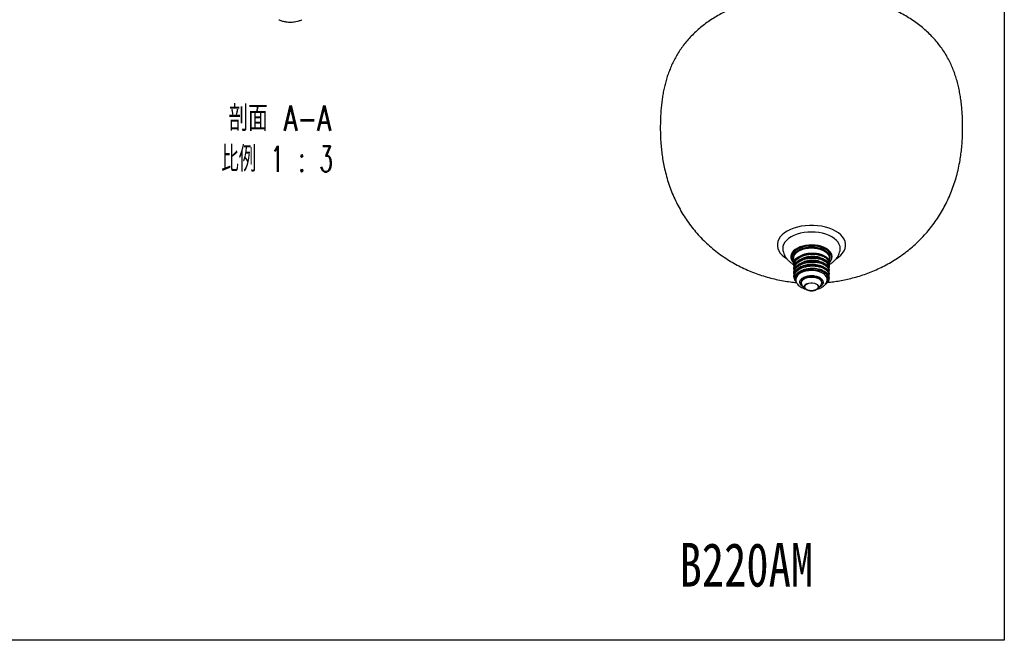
# Model space of a CAD drawing. Header units: millimetres. Extents: x 13 to 267, y 13 to 203.
# Tile 2 of 10: x 123 to 267, y 13 to 103. Entities that reach past the tile are written whole.
import ezdxf

# ---------------------------------------------------------------- set-up
doc = ezdxf.new("R2010")
doc.units = ezdxf.units.MM
doc.styles.add('SLDTEXTSTYLE0', font='TXT', dxfattribs={"width": 0.75})
doc.styles.add('SLDTEXTSTYLE2', font='TXT', dxfattribs={"width": 0.7, "bigfont": 'bigfont'})
doc.styles.add('SLDTEXTSTYLE3', font='TXT', dxfattribs={"width": 0.625, "bigfont": 'bigfont'})

# ---------------------------------------------------------------- blocks, each defined once
blk = doc.blocks.new('SW_NOTE_0')
at = {"color": 0, "linetype": 'Continuous', "lineweight": 0, "char_height": 3.704, "attachment_point": 2}
for s, insert, style in [('剖面 A-A', (8.33, 4.77), 'SLDTEXTSTYLE2'), ('比例 1 : 3', (7.95, -1.16), 'SLDTEXTSTYLE3')]:
    blk.add_mtext(s, dxfattribs=dict(at, insert=insert, style=style))

msp = doc.modelspace()

# ---------------------------------------------------------------- linework, layer by layer
at = {"color": 7, "linetype": 'Continuous'}
for p, q in [((266.7, 203.2), (266.7, 12.7)), ((266.7, 12.7), (12.7, 12.7))]:
    msp.add_line(p, q, dxfattribs=at)
at = {"color": 7, "linetype": 'Continuous', "lineweight": 25}
for p, q in [((242.7862, 69.3792), (242.7914, 69.4005)), ((235.7083, 68.5391), (235.7083, 68.4248)), ((236.0383, 68.3431), (236.0383, 67.4481)), ((236.0383, 67.4471), (236.0828, 67.1804)), ((236.0427, 67.424), (236.0452, 67.4478)), ((236.5956, 67.6348), (236.6009, 67.6384)), ((236.7753, 67.4697), (236.8128, 67.5128)), ((239.9534, 68.4088), (239.9534, 68.4201)), ((239.9534, 67.6247), (239.9534, 67.73)), ((241.2313, 67.7341), (241.2266, 67.6948)), ((241.2318, 67.6925), (241.2383, 67.7349)), ((241.2383, 67.7338), (241.2383, 68.3431)), ((241.5683, 68.4248), (241.5683, 68.5391)), ((236.0732, 67.1411), (236.0383, 66.8795)), ((236.0383, 66.8813), (236.0383, 66.8765)), ((236.0383, 66.8775), (236.0914, 66.6111)), ((236.0524, 66.3761), (236.0383, 66.3089)), ((236.0383, 66.3097), (236.0383, 66.3049)), ((236.0493, 66.9186), (236.0452, 66.881)), ((239.0324, 66.6985), (239.5735, 66.6197)), ((239.5735, 66.6197), (239.8814, 66.5448)), ((239.5938, 66.7993), (239.9062, 66.7231)), ((239.8814, 66.5448), (240.1583, 66.4515)), ((240.7868, 66.0599), (240.8509, 65.9938)), ((241.1383, 67.1623), (241.1383, 67.1671)), ((241.1383, 66.5907), (241.1383, 66.5955)), ((241.2054, 66.8307), (241.1707, 66.9144)), ((241.2209, 65.9328), (241.2383, 66.019)), ((241.2253, 66.5408), (241.2384, 66.5924)), ((241.2255, 67.1137), (241.2383, 67.1617)), ((241.2383, 67.1671), (241.2339, 67.1879)), ((241.2383, 66.0231), (241.2339, 66.0452)), ((241.2383, 66.5947), (241.2349, 66.6197)), ((241.2383, 67.1623), (241.2383, 67.1671)), ((241.2383, 66.5907), (241.2383, 66.5955)), ((241.2383, 66.0191), (241.2383, 66.0239)), ((236.0383, 65.7381), (236.0383, 65.7333)), ((236.0452, 65.7331), (236.0427, 65.7098)), ((236.3622, 64.9436), (236.4413, 64.8552)), ((236.3643, 65.0789), (236.3744, 65.0332)), ((236.4386, 64.8619), (236.3902, 64.9264)), ((237.1383, 64.832), (237.1383, 64.7634)), ((240.1383, 64.7634), (240.1383, 64.832)), ((240.7092, 64.5895), (240.667, 64.5478)), ((241.094, 65.2949), (241.0429, 65.1009)), ((241.1013, 65.4776), (241.094, 65.2949)), ((241.1493, 65.3059), (241.1031, 65.1107)), ((241.2343, 65.4207), (241.2383, 65.4481)), ((241.2383, 65.4476), (241.2383, 65.4524)), ((237.3517, 64.3051), (237.768, 63.8944)), ((237.7858, 63.8774), (237.768, 63.8944)), ((239.5086, 63.8944), (239.4551, 63.847)), ((239.5086, 63.8944), (239.925, 64.3051))]:
    msp.add_line(p, q, dxfattribs=at)
at = {"color": 8, "linetype": 'Continuous', "lineweight": 25}
for p, q in [((240.6872, 66.2476), (240.6838, 66.3651)), ((236.0423, 65.71), (236.0397, 65.6862))]:
    msp.add_line(p, q, dxfattribs=at)
at = {"color": 7, "linetype": 'Continuous', "lineweight": 18}
for p, q in [((266.7, 62.5944), (266.7, 12.7)), ((266.7, 12.7), (26.769, 12.7))]:
    msp.add_line(p, q, dxfattribs=at)
at = {"color": 8, "linetype": 'Continuous', "lineweight": 25, "flags": 128}
for points in [[(242.1539, 72.2812), (241.7045, 72.511), (241.2104, 72.7079), (240.6788, 72.869), (240.1174, 72.9919), (239.5345, 73.0748), (238.9385, 73.1166), (238.3381, 73.1166), (237.7421, 73.0748), (237.1592, 72.9919), (236.5978, 72.869), (236.0662, 72.7079), (235.5721, 72.511), (235.1227, 72.2812), (234.7246, 72.0218), (234.3835, 71.7365), (234.1045, 71.4296), (233.8916, 71.1055), (233.7479, 70.769), (233.6756, 70.425), (233.6756, 70.0784), (233.7479, 69.7343), (233.8916, 69.3978), (234.1045, 69.0737), (234.3835, 68.7668), (234.7246, 68.4816), (235.0234, 68.2812)], [(241.602, 71.4373), (241.1898, 71.646), (240.7339, 71.8218), (240.2422, 71.9618), (239.7231, 72.0635), (239.1854, 72.1253), (238.6383, 72.146), (238.0912, 72.1253), (237.5535, 72.0635), (237.0344, 71.9618), (236.5427, 71.8218), (236.0868, 71.646), (235.6747, 71.4373), (235.3132, 71.1993), (235.0086, 70.9362), (234.7661, 70.6523), (234.5899, 70.3526), (234.4829, 70.0422), (234.4471, 69.7264), (234.4829, 69.4106), (234.4914, 69.3755)], [(242.2376, 68.2716), (242.5521, 68.4816), (242.8931, 68.7668), (243.1721, 69.0737), (243.385, 69.3978), (243.5287, 69.7343), (243.6011, 70.0784), (243.6011, 70.425), (243.5287, 70.769), (243.385, 71.1055), (243.1721, 71.4296), (242.8931, 71.7365), (242.5521, 72.0218), (242.1539, 72.2812)], [(242.7914, 69.4005), (242.7937, 69.4106), (242.8296, 69.7264), (242.7937, 70.0422), (242.6868, 70.3526), (242.5105, 70.6523), (242.268, 70.9362), (241.9635, 71.1993), (241.602, 71.4373)], [(240.8973, 65.0148), (240.9232, 65.1568), (240.9065, 65.397), (240.8146, 65.6314), (240.6506, 65.8524), (240.42, 66.0525), (240.1304, 66.2252), (239.7914, 66.3647), (239.4141, 66.4665), (239.0112, 66.5271), (238.5959, 66.5445), (238.1821, 66.5182), (237.7833, 66.449), (237.4129, 66.3393), (237.083, 66.1926), (236.8047, 66.0138), (236.5871, 65.8089), (236.4374, 65.5846), (236.3606, 65.3484), (236.3593, 65.108), (236.3643, 65.0789)], [(237.1383, 64.7636), (237.1423, 64.8262), (237.2006, 65.0104), (237.3261, 65.183), (237.5131, 65.336), (237.7526, 65.4623), (238.0335, 65.5559)], [(237.1476, 64.7395), (237.1676, 64.88), (237.2585, 65.0654), (237.4186, 65.2345), (237.6399, 65.3787), (237.9113, 65.491), (238.2191, 65.5655), (238.5479, 65.5987), (238.8813, 65.5888), (239.2025, 65.5363), (239.4953, 65.4438), (239.7453, 65.3161), (239.9397, 65.1594), (240.0688, 64.9817), (240.1263, 64.7919), (240.129, 64.7406)], [(237.768, 63.8944), (237.7308, 63.9346), (237.6459, 64.0854), (237.6346, 64.2438), (237.6977, 64.398), (237.8306, 64.5368), (238.0234, 64.6496), (238.2618, 64.7283), (238.5282, 64.7669), (238.8027, 64.7626)], [(238.56, 63.6065), (238.3465, 63.6302), (238.103, 63.6958), (237.8993, 63.7969), (237.7503, 63.926), (237.6672, 64.0736), (237.6562, 64.2285), (237.718, 64.3795), (237.848, 64.5152), (238.0367, 64.6257), (238.2699, 64.7026), (238.5305, 64.7404), (238.7991, 64.7362), (238.7991, 64.7362)], [(238.0335, 65.5559), (238.3428, 65.6124), (238.6658, 65.6292), (238.9876, 65.6056), (239.293, 65.5425), (239.5678, 65.4431), (239.7992, 65.3118), (239.9762, 65.155), (240.0908, 64.9798), (240.1374, 64.7945), (240.1383, 64.7635)], [(238.8027, 64.7626), (239.065, 64.7157), (239.2956, 64.6297), (239.4776, 64.511), (239.5972, 64.3683), (239.6458, 64.2123), (239.6196, 64.0545), (239.5207, 63.9066), (239.5086, 63.8944)]]:
    msp.add_lwpolyline(points, dxfattribs=at)
at = {"color": 7, "linetype": 'Continuous', "lineweight": 25, "flags": 128}
for points in [[(240.7596, 69.7637), (240.411, 69.9363), (240.0207, 70.0761), (239.5981, 70.18), (239.153, 70.2453), (238.6958, 70.2707), (238.2372, 70.2554), (237.7881, 70.2), (237.3589, 70.1056), (236.9597, 69.9745), (236.5998, 69.8097), (236.2877, 69.6152), (236.0307, 69.3954), (235.8348, 69.1556), (235.7047, 68.9013), (235.6433, 68.6386), (235.6521, 68.3735), (235.7309, 68.1123), (235.8663, 67.8769)], [(241.5683, 68.5391), (241.5322, 68.8037), (241.4249, 69.0618), (241.249, 69.307), (241.0087, 69.5333), (240.7101, 69.7351), (240.3605, 69.9075), (239.9685, 70.0462), (239.5437, 70.1478), (239.0967, 70.2097), (238.6383, 70.2306), (238.18, 70.2097), (237.7329, 70.1478), (237.3081, 70.0462), (236.9161, 69.9075), (236.5665, 69.7351), (236.2679, 69.5333), (236.0277, 69.307), (235.8517, 69.0618), (235.7444, 68.8037), (235.7083, 68.5391)], [(241.2565, 67.6655), (241.4249, 67.9021), (241.5322, 68.1602), (241.5683, 68.4248), (241.5322, 68.6894), (241.4249, 68.9475), (241.249, 69.1927), (241.0087, 69.419), (240.7101, 69.6208), (240.3605, 69.7932), (239.9685, 69.9319), (239.5437, 70.0335), (239.0967, 70.0954), (238.6383, 70.1162), (238.18, 70.0954), (237.7329, 70.0335), (237.3081, 69.9319), (236.9161, 69.7932), (236.5665, 69.6208), (236.2679, 69.419), (236.0277, 69.1927), (235.8517, 68.9475), (235.7444, 68.6894), (235.7083, 68.4248), (235.7444, 68.1602), (235.8517, 67.9021), (236.0277, 67.6569), (236.0383, 67.6449)], [(236.0383, 68.0045), (236.022, 68.0397), (235.9479, 68.2936), (235.9472, 68.551), (236.0199, 68.805), (236.164, 69.0486), (236.3756, 69.2752), (236.6489, 69.4786), (236.9765, 69.6533), (237.3494, 69.7944), (237.7575, 69.8982), (238.1896, 69.9618), (238.6339, 69.9835), (239.0784, 69.9626), (239.5108, 69.8998), (239.9195, 69.7968), (240.2932, 69.6564), (240.6218, 69.4823), (240.8963, 69.2794), (241.1091, 69.0532)], [(236.0383, 68.3431), (236.0468, 68.4647), (236.1168, 68.7092), (236.2556, 68.9438), (236.4594, 69.162), (236.7226, 69.3579), (237.038, 69.5261), (237.3971, 69.662), (237.7901, 69.762), (238.2062, 69.8232), (238.6341, 69.8441), (239.0621, 69.824), (239.4785, 69.7636), (239.8721, 69.6643), (240.2319, 69.5291), (240.5483, 69.3615), (240.8126, 69.1661), (241.0176, 68.9483), (241.1577, 68.714), (241.2291, 68.4695), (241.2383, 68.3431)], [(241.4103, 67.8769), (241.5153, 68.0483), (241.6114, 68.3076), (241.6378, 68.5723), (241.5938, 68.8362), (241.4806, 69.0932), (241.3008, 69.3372), (241.0586, 69.5624), (240.7596, 69.7637)], [(239.8814, 66.5448), (239.8954, 66.5651), (239.908, 66.5917), (239.9178, 66.6217), (239.9241, 66.6522), (239.926, 66.6801), (239.9234, 66.7026), (239.9165, 66.7174), (239.9062, 66.7231)], [(240.1894, 66.6277), (240.2024, 66.6211), (240.211, 66.6057), (240.2142, 66.583), (240.2119, 66.5553), (240.2041, 66.5253), (240.1916, 66.4961), (240.1758, 66.4707), (240.1583, 66.4515)], [(238.0335, 65.6244), (237.7526, 65.5309), (237.5131, 65.4046), (237.3261, 65.2516), (237.2006, 65.0789), (237.1423, 64.8947), (237.1383, 64.832)], [(237.182, 64.556), (237.1539, 64.639), (237.1383, 64.7636)], [(240.1383, 64.832), (240.1374, 64.863), (240.0908, 65.0483), (239.9762, 65.2235), (239.7992, 65.3804), (239.5678, 65.5117), (239.293, 65.6111), (238.9876, 65.6741), (238.6658, 65.6978), (238.3428, 65.681), (238.0335, 65.6244)], [(238.7991, 64.7362), (239.0558, 64.6903), (239.2815, 64.6062), (239.4595, 64.49), (239.5766, 64.3504), (239.6241, 64.1977), (239.5985, 64.0433), (239.5017, 63.8986), (239.3408, 63.7744), (239.1279, 63.6798), (238.8786, 63.6219), (238.6116, 63.6049), (238.56, 63.6065)], [(240.1383, 64.7635), (240.1139, 64.6077), (240.0946, 64.556)], [(240.8579, 64.9037), (240.8643, 64.9189), (240.8973, 65.0148)]]:
    msp.add_lwpolyline(points, dxfattribs=at)
at = {"color": 7, "linetype": 'Continuous', "lineweight": 25}
for centre, radius, start, end in [((240.3615, 68.4288), 0.9741, 334.176557, 39.868083), ((239.405, 66.7297), 0.2012, 326.883898, 20.239934), ((240.745, 66.181), 0.1281, 289.03333, 355.558389), ((240.8159, 66.1127), 0.124, 286.409959, 355.196052), ((239.7895, 65.0536), 1.5564, 42.364788, 45.893175), ((236.385, 65.0037), 0.0652, 167.316037, 253.32477), ((236.3363, 64.8451), 0.1007, 15.176503, 72.645022), ((237.7733, 64.7683), 0.6263, 182.636374, 227.687961), ((239.5101, 64.7651), 0.6194, 312.051339, 357.738685), ((241.0574, 65.202), 0.102, 261.814096, 296.581354), ((241.1006, 65.4068), 0.1121, 266.626618, 295.785959), ((241.099, 65.5958), 0.1183, 271.117441, 299.266008)]:
    msp.add_arc(centre, radius, start, end, dxfattribs=at)
for points, knots in [([(240.9616, 64.8169), (241.0401, 64.8237), (241.4038, 64.8551), (242.0704, 64.944), (242.9736, 65.09), (243.9152, 65.2839), (244.8805, 65.5248), (245.8594, 65.8158), (246.8434, 66.1577), (247.8246, 66.5514), (248.7964, 66.9972), (249.7527, 67.4947), (250.6883, 68.0433), (251.5984, 68.642), (252.479, 69.2898), (253.3266, 69.9853), (254.1379, 70.727), (254.9101, 71.5134), (255.6408, 72.3429), (256.3277, 73.2137), (256.9687, 74.1241), (257.5621, 75.0721), (258.1062, 76.0557), (258.5996, 77.073), (259.0411, 78.1221), (259.4298, 79.2012), (259.7647, 80.3087), (260.0452, 81.4425), (260.2537, 82.5147), (260.4046, 83.5261), (260.5128, 84.489), (260.5914, 85.5139), (260.637, 86.6212), (260.6428, 87.8248), (260.6068, 88.9224), (260.5425, 89.9202), (260.4625, 90.7757), (260.3509, 91.6459), (260.209, 92.4974), (260.0344, 93.3324), (259.8245, 94.1536), (259.5759, 94.9637), (259.2847, 95.7652), (258.9461, 96.5609), (258.5541, 97.3533), (258.1017, 98.1441), (257.6022, 98.9024), (257.0583, 99.6264), (256.4758, 100.3129), (255.8369, 100.9809), (255.1439, 101.6247), (254.4007, 102.2392), (253.6119, 102.8206), (252.7825, 103.3659), (251.9172, 103.8735), (251.0203, 104.3423), (250.0956, 104.7723), (249.1463, 105.1636), (248.1755, 105.5165), (247.1864, 105.8313), (246.1826, 106.1083), (245.1684, 106.3476), (244.1496, 106.5493), (243.1369, 106.7134), (242.1553, 106.8388), (241.2637, 106.9245), (240.4823, 106.9785), (239.6278, 107.0184), (238.6323, 107.0363), (237.7005, 107.0193), (236.8895, 106.9834), (236.1947, 106.9387), (235.3692, 106.8644), (234.5064, 106.7629), (233.609, 106.6307), (232.6915, 106.4666), (231.763, 106.2695), (230.8307, 106.0386), (229.9007, 105.7734), (228.9778, 105.4733), (228.0665, 105.1379), (227.1705, 104.7668), (226.2935, 104.3597), (225.4388, 103.9163), (224.6099, 103.4364), (223.8104, 102.9202), (223.0443, 102.3682), (222.3157, 101.7819), (221.6287, 101.1634), (220.9874, 100.5158), (220.3951, 99.8434), (219.8541, 99.1509), (219.3654, 98.443), (218.9283, 97.724), (218.5407, 96.9973), (218.1996, 96.2647), (217.9016, 95.5271), (217.6429, 94.784), (217.4202, 94.0343), (217.2303, 93.2762), (217.0706, 92.5079), (216.9388, 91.7278), (216.833, 90.9343), (216.7512, 90.1258), (216.6919, 89.2988), (216.6488, 88.3633), (216.6313, 87.2969), (216.6539, 86.1481), (216.7163, 85.0462), (216.8105, 84.0343), (216.9374, 83.0542), (217.1035, 82.0751), (217.3275, 81.0308), (217.6131, 79.9513), (217.9673, 78.8471), (218.3763, 77.7699), (218.8399, 76.721), (219.3577, 75.7022), (219.9293, 74.7149), (220.5544, 73.7607), (221.2326, 72.8412), (221.9637, 71.9582), (222.7475, 71.1134), (223.5838, 70.3086), (224.473, 69.5453), (225.4157, 68.8254), (226.3761, 68.1757), (227.345, 67.5945), (228.3127, 67.0795), (229.3098, 66.6124), (230.3324, 66.1948), (231.3754, 65.828), (232.432, 65.5137), (233.4923, 65.2527), (234.5383, 65.0472), (235.5269, 64.8955), (236.1652, 64.8305), (236.4628, 64.8001)], [0, 0, 0, 0, 0.00171907, 0.00796594, 0.01467974, 0.02170466, 0.02897797, 0.03644491, 0.04406326, 0.05179835, 0.05962139, 0.06750901, 0.07544307, 0.08341026, 0.09140155, 0.09941146, 0.10743745, 0.11547931, 0.12353878, 0.13161924, 0.13972551, 0.14786266, 0.15603545, 0.16425196, 0.17252119, 0.18085301, 0.18925804, 0.19774753, 0.20633335, 0.21309714, 0.22011731, 0.22764691, 0.23583889, 0.24478981, 0.25456064, 0.26054115, 0.26708847, 0.27346255, 0.27970954, 0.28589619, 0.29209272, 0.29835428, 0.3047459, 0.3113395, 0.31820553, 0.32541035, 0.33301173, 0.34015747, 0.3475812, 0.3552467, 0.36310364, 0.37109618, 0.37917204, 0.38728818, 0.39541146, 0.40351395, 0.41158449, 0.41961562, 0.42760235, 0.43554038, 0.44342409, 0.45124374, 0.45897992, 0.46659017, 0.4739685, 0.48077577, 0.48623462, 0.49110014, 0.49945744, 0.50794609, 0.51142131, 0.51718402, 0.52316878, 0.52958971, 0.53629089, 0.54321103, 0.55030191, 0.55753017, 0.56487178, 0.57230908, 0.57982851, 0.58741909, 0.59507098, 0.6027742, 0.61051727, 0.61828562, 0.62605395, 0.63379289, 0.64146577, 0.64902887, 0.65643515, 0.66364063, 0.6706119, 0.67733197, 0.68380235, 0.6900415, 0.69608118, 0.70196237, 0.7077319, 0.71343983, 0.71913778, 0.72487156, 0.73068094, 0.73661574, 0.74272282, 0.74908043, 0.75767661, 0.76661961, 0.77474417, 0.78217863, 0.7890419, 0.79642543, 0.80386421, 0.8123555, 0.82077796, 0.82914704, 0.83747689, 0.84578173, 0.85407592, 0.86237407, 0.87069124, 0.87904275, 0.88744201, 0.89590704, 0.90445765, 0.91311609, 0.92190785, 0.92988261, 0.93789934, 0.94595208, 0.95402958, 0.96211293, 0.97017282, 0.97816301, 0.98599707, 0.99346944, 1, 1, 1, 1]), ([(161.1303, 103.0706), (161.1364, 103.0634), (161.1467, 103.0514), (161.1608, 103.0446), (161.1665, 103.0419)], [0, 0, 0, 0, 0.60039213, 1, 1, 1, 1]), ([(161.1665, 103.0419), (161.3254, 102.9829), (161.6455, 102.8642), (162.216, 102.7449), (162.8755, 102.6971), (163.5092, 102.7615), (164.0387, 102.8855), (164.3158, 102.9896), (164.455, 103.0419)], [0, 0, 0, 0, 0.15070319, 0.30352827, 0.51705415, 0.7367723, 0.86769477, 1, 1, 1, 1]), ([(164.455, 103.0419), (164.4634, 103.0462), (164.4775, 103.0535), (164.4873, 103.0657), (164.4912, 103.0706)], [0, 0, 0, 0, 0.60039257, 1, 1, 1, 1]), ([(234.4971, 69.3682), (234.528, 69.2571), (234.5952, 69.0155), (234.7652, 68.6671), (234.9885, 68.3242), (235.2605, 68.0078), (235.5811, 67.7228), (235.8448, 67.526), (236.0101, 67.4378), (236.0428, 67.4203)], [0, 0, 0, 0, 0.13485808, 0.29328391, 0.45299518, 0.61577864, 0.78338453, 0.95718744, 1, 1, 1, 1]), ([(241.191, 67.3975), (241.2324, 67.4188), (241.4105, 67.5108), (241.6878, 67.7163), (242.0157, 68.0068), (242.2919, 68.3287), (242.5157, 68.6746), (242.6843, 69.0236), (242.751, 69.2642), (242.7818, 69.375)], [0, 0, 0, 0, 0.05261903, 0.22643453, 0.39437443, 0.55660233, 0.71417395, 0.86834554, 1, 1, 1, 1]), ([(239.1692, 67.4283), (239.064, 67.4367), (238.8196, 67.4564), (238.4262, 67.4389), (238.0056, 67.3833), (237.6028, 67.287), (237.2275, 67.1533), (236.8981, 66.9828), (236.6856, 66.8487), (236.6031, 66.7667), (236.5955, 66.7591)], [0, 0, 0, 0, 0.11026132, 0.25619388, 0.40188086, 0.54776495, 0.6935126, 0.83943166, 0.98507022, 1, 1, 1, 1]), ([(236.7639, 68.0268), (236.7755, 68.0439), (236.7891, 68.0641), (236.8097, 68.0817), (236.8128, 68.0844)], [0, 0, 0, 0, 0.84890463, 1, 1, 1, 1]), ([(239.8207, 68.4597), (239.7931, 68.4683), (239.6449, 68.5141), (239.3424, 68.5613), (238.9267, 68.5969), (238.4985, 68.5886), (238.0779, 68.5376), (237.7392, 68.4692), (237.5572, 68.4046), (237.4993, 68.3841)], [0, 0, 0, 0, 0.04008653, 0.21524207, 0.39161287, 0.56683961, 0.74322775, 0.91835803, 1, 1, 1, 1]), ([(239.7057, 67.9149), (239.641, 67.9307), (239.4498, 67.9777), (239.1018, 68.0146), (238.6785, 68.0259), (238.2528, 67.9919), (237.886, 67.9321), (237.6756, 67.8679), (237.5945, 67.8431)], [0, 0, 0, 0, 0.09897297, 0.29288751, 0.4882273, 0.68222881, 0.87744126, 1, 1, 1, 1]), ([(239.6797, 68.3937), (239.692, 68.3915), (239.8345, 68.3662), (240.0794, 68.2832), (240.4018, 68.1455), (240.6657, 67.9751), (240.8344, 67.8361), (240.8922, 67.7511), (240.9025, 67.736)], [0, 0, 0, 0, 0.0220588, 0.25484437, 0.48600938, 0.71875437, 0.94994717, 1, 1, 1, 1]), ([(240.2719, 68.1931), (240.3782, 68.1415), (240.5003, 68.0823), (240.5765, 68.011), (240.5864, 68.0018)], [0, 0, 0, 0, 0.870863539, 1, 1, 1, 1]), ([(240.9863, 67.7965), (240.9794, 67.8079), (240.9474, 67.8608), (240.889, 67.9042), (240.8432, 67.9382)], [0, 0, 0, 0, 0.2156364, 1, 1, 1, 1]), ([(240.9285, 67.5601), (240.9432, 67.5383), (240.9735, 67.4935), (241.0122, 67.4203), (241.0401, 67.3566), (241.0517, 67.3164), (241.0552, 67.3042)], [0, 0, 0, 0, 0.26286578, 0.5407406, 0.86086966, 1, 1, 1, 1]), ([(241.1699, 67.4879), (241.1674, 67.5006), (241.1465, 67.611), (241.0614, 67.7094), (240.9863, 67.7965)], [0, 0, 0, 0, 0.11578192, 1, 1, 1, 1]), ([(241.2314, 67.1673), (241.2336, 67.1826), (241.2493, 67.2898), (241.1735, 67.4871), (241.0907, 67.6698), (241.0045, 67.7497), (241.0035, 67.7507)], [0, 0, 0, 0, 0.07616058, 0.53521684, 0.99427311, 1, 1, 1, 1]), ([(241.0838, 67.3965), (241.0898, 67.3818), (241.1157, 67.3182), (241.1115, 67.2527), (241.1082, 67.2023)], [0, 0, 0, 0, 0.23200846, 1, 1, 1, 1]), ([(241.1808, 67.4396), (241.1873, 67.4522), (241.2179, 67.5109), (241.2198, 67.5738), (241.2213, 67.6233)], [0, 0, 0, 0, 0.21315876, 1, 1, 1, 1]), ([(236.0452, 66.8762), (236.0429, 66.859), (236.0303, 66.7671), (236.0618, 66.6761), (236.0875, 66.6021)], [0, 0, 0, 0, 0.18762322, 1, 1, 1, 1]), ([(236.4533, 66.6383), (236.3433, 66.5084), (236.1716, 66.3057), (236.0576, 65.9953), (236.0449, 65.8259), (236.0383, 65.7388)], [0, 0, 0, 0, 0.46451892, 0.72467565, 1, 1, 1, 1]), ([(236.0383, 66.3068), (236.0395, 66.2171), (236.0408, 66.1199), (236.0771, 66.0261), (236.0799, 66.0189)], [0, 0, 0, 0, 0.92211189, 1, 1, 1, 1]), ([(236.0452, 66.3046), (236.0421, 66.2874), (236.0354, 66.25), (236.0465, 66.213), (236.0526, 66.1931)], [0, 0, 0, 0, 0.46160243, 1, 1, 1, 1]), ([(236.0969, 66.6238), (236.0884, 66.6056), (236.0408, 66.5038), (236.0433, 66.3971), (236.0452, 66.3095)], [0, 0, 0, 0, 0.177873, 1, 1, 1, 1]), ([(236.2082, 66.8722), (236.1777, 66.8321), (236.1227, 66.76), (236.1128, 66.6795), (236.1084, 66.6437)], [0, 0, 0, 0, 0.555450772, 1, 1, 1, 1]), ([(236.3214, 65.018), (236.2771, 65.1516), (236.1888, 65.4178), (236.3017, 65.824), (236.5852, 66.1959), (237.0335, 66.508), (237.6061, 66.7385), (238.258, 66.868), (238.9435, 66.899), (239.3774, 66.8325), (239.5938, 66.7993)], [0, 0, 0, 0, 0.12633258, 0.25177312, 0.3769919, 0.50218351, 0.62723351, 0.75199359, 0.87632917, 1, 1, 1, 1]), ([(236.3663, 64.9412), (236.3268, 65.0522), (236.2474, 65.2756), (236.3127, 65.6222), (236.5164, 65.9531), (236.8618, 66.2461), (237.3242, 66.4819), (237.8643, 66.6391), (238.4484, 66.7205), (238.8371, 66.7059), (239.0324, 66.6985)], [0, 0, 0, 0, 0.12254877, 0.24676693, 0.37271737, 0.50046777, 0.62716322, 0.75552753, 0.8771942, 1, 1, 1, 1]), ([(236.5499, 66.7155), (236.5139, 66.6932), (236.4761, 66.6698), (236.4544, 66.6397), (236.4533, 66.6383)], [0, 0, 0, 0, 0.95180264, 1, 1, 1, 1]), ([(241.0429, 65.1009), (241.0573, 65.1749), (241.0867, 65.3259), (241.0495, 65.5579), (240.9475, 65.7894), (240.7746, 66.0107), (240.5389, 66.2117), (240.2509, 66.3833), (239.9283, 66.5233), (239.6901, 66.588), (239.5735, 66.6197)], [0, 0, 0, 0, 0.11888658, 0.24286283, 0.37048051, 0.5, 0.62951949, 0.75713717, 0.88111342, 1, 1, 1, 1]), ([(239.9062, 66.7231), (239.9547, 66.7085), (240.0518, 66.6794), (240.1435, 66.6449), (240.1894, 66.6277)], [0, 0, 0, 0, 0.500299, 1, 1, 1, 1]), ([(240.1583, 66.4515), (240.2814, 66.396), (240.5274, 66.285), (240.7003, 66.1349), (240.7868, 66.0599)], [0, 0, 0, 0, 0.5002465, 1, 1, 1, 1]), ([(240.3237, 66.5578), (240.4117, 66.5163), (240.635, 66.4112), (240.783, 66.2617), (240.8727, 66.1711)], [0, 0, 0, 0, 0.39428193, 1, 1, 1, 1]), ([(240.8509, 65.9938), (240.917, 65.9116), (241.0489, 65.7473), (241.0839, 65.5674), (241.1013, 65.4776)], [0, 0, 0, 0, 0.50058929, 1, 1, 1, 1]), ([(241.238, 65.4524), (241.2381, 65.4571), (241.2391, 65.5093), (241.2274, 65.5992), (241.1959, 65.7119), (241.1163, 65.9069), (240.9826, 66.0519), (240.8727, 66.1711)], [0, 0, 0, 0, 0.01865852, 0.2072876, 0.35732605, 0.47197256, 1, 1, 1, 1]), ([(240.9394, 66.1023), (241.0078, 66.0049), (241.1442, 65.8106), (241.1526, 65.5984), (241.1568, 65.4927)], [0, 0, 0, 0, 0.501312, 1, 1, 1, 1]), ([(241.1785, 66.3105), (241.1875, 66.3272), (241.2356, 66.4178), (241.2333, 66.5132), (241.2314, 66.5909)], [0, 0, 0, 0, 0.18515927, 1, 1, 1, 1]), ([(241.1799, 65.7416), (241.1883, 65.7575), (241.2358, 65.8472), (241.2334, 65.9416), (241.2314, 66.0194)], [0, 0, 0, 0, 0.17706166, 1, 1, 1, 1]), ([(241.2314, 66.5958), (241.2338, 66.611), (241.2454, 66.6836), (241.2175, 66.7555), (241.1955, 66.8123)], [0, 0, 0, 0, 0.2101659, 1, 1, 1, 1]), ([(241.2267, 66.6789), (241.2263, 66.7299), (241.2259, 66.7812), (241.2055, 66.8303), (241.2054, 66.8307)], [0, 0, 0, 0, 0.99193233, 1, 1, 1, 1]), ([(236.0383, 65.7331), (236.0519, 65.6119), (236.0785, 65.3762), (236.1961, 65.1249), (236.3042, 65.0078), (236.3221, 64.9885)], [0, 0, 0, 0, 0.469347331, 0.912337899, 1, 1, 1, 1]), ([(236.3768, 65.0337), (236.3779, 65.0261), (236.3915, 64.9317), (236.4735, 64.7598), (236.6194, 64.5287), (236.8198, 64.3234), (237.0566, 64.148), (237.3184, 64.0079), (237.5805, 63.9025), (237.7601, 63.8561), (237.8424, 63.8348)], [0, 0, 0, 0, 0.01231168, 0.15266741, 0.29789489, 0.44788382, 0.59906045, 0.74604086, 0.88350722, 1, 1, 1, 1]), ([(239.4346, 63.8339), (239.5112, 63.8539), (239.6754, 63.8968), (239.9138, 63.9891), (240.1504, 64.1079), (240.3696, 64.2541), (240.565, 64.4274), (240.7262, 64.6282), (240.8394, 64.8233), (240.8751, 64.9565), (240.8888, 65.0076)], [0, 0, 0, 0, 0.1101201, 0.236186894, 0.367071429, 0.50176371, 0.638706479, 0.776471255, 0.914241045, 1, 1, 1, 1]), ([(241.1568, 65.4927), (241.1653, 65.3965), (241.1823, 65.2037), (241.0624, 64.9202), (240.8786, 64.6819), (240.695, 64.5576), (240.6214, 64.5077)], [0, 0, 0, 0, 0.27195507, 0.54532516, 0.81757867, 1, 1, 1, 1]), ([(240.8923, 64.8767), (240.9312, 64.9178), (241.0089, 64.9997), (241.0353, 65.0913), (241.0485, 65.1371)], [0, 0, 0, 0, 0.5007497, 1, 1, 1, 1]), ([(241.1568, 65.4927), (241.1582, 65.4614), (241.1609, 65.3991), (241.1532, 65.3369), (241.1493, 65.3059)], [0, 0, 0, 0, 0.50150151, 1, 1, 1, 1]), ([(237.7892, 63.8783), (237.8177, 63.8531), (237.8889, 63.7903), (238.03, 63.7184), (238.1845, 63.6637), (238.3316, 63.6292), (238.4802, 63.6076), (238.586, 63.6048), (238.6383, 63.6034)], [0, 0, 0, 0, 0.15018776, 0.37374773, 0.54664879, 0.68511331, 0.8442031, 1, 1, 1, 1]), ([(238.6383, 63.6034), (238.724, 63.6069), (238.8439, 63.6118), (239.0114, 63.6435), (239.145, 63.6797), (239.2858, 63.738), (239.39, 63.7942), (239.4372, 63.8355), (239.4506, 63.8472)], [0, 0, 0, 0, 0.2714307, 0.38014981, 0.55758569, 0.73679873, 0.92480893, 1, 1, 1, 1])]:
    msp.add_open_spline(points, degree=3, knots=knots, dxfattribs=at)
at = {"color": 8, "linetype": 'Continuous', "lineweight": 25}
for points, knots in [([(236.0452, 67.4478), (236.0492, 67.5348), (236.0578, 67.726), (236.1911, 68.013), (236.4158, 68.2965), (236.7287, 68.5493), (237.1143, 68.7623), (237.5586, 68.9285), (238.0441, 69.0406), (238.5537, 69.1004), (238.8926, 69.0913), (239.0621, 69.0867)], [0, 0, 0, 0, 0.09441752, 0.20761533, 0.32081314, 0.43401095, 0.54720876, 0.66040657, 0.77360438, 0.88680219, 1, 1, 1, 1]), ([(236.1207, 67.2752), (236.1143, 67.3141), (236.0902, 67.4619), (236.1644, 67.7188), (236.3406, 68.0295), (236.6257, 68.3119), (236.9977, 68.5537), (237.4432, 68.7465), (237.9412, 68.8807), (238.4699, 68.953), (239.0063, 68.9599), (239.5263, 68.9023), (240.007, 68.784), (240.4275, 68.6099), (240.7678, 68.3903), (241.017, 68.1341), (241.15, 67.8548), (241.1947, 67.6483), (241.1621, 67.542), (241.1587, 67.5307)], [0, 0, 0, 0, 0.023127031, 0.087822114, 0.152490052, 0.216923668, 0.281700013, 0.346209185, 0.410788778, 0.475531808, 0.539928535, 0.604661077, 0.669279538, 0.733751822, 0.798521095, 0.862999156, 0.927613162, 0.992339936, 1, 1, 1, 1]), ([(236.1508, 67.3506), (236.1492, 67.4326), (236.1447, 67.676), (236.3852, 68.0644), (236.8542, 68.4619), (237.5072, 68.7568), (238.2685, 68.9221), (239.0662, 68.9455), (239.8215, 68.8271), (240.4423, 68.5885), (240.8775, 68.2706), (241.1296, 67.92), (241.1353, 67.6775), (241.1379, 67.5627)], [0, 0, 0, 0, 0.05031616, 0.14929613, 0.24787064, 0.34708759, 0.44568178, 0.54460441, 0.64357408, 0.74215191, 0.83154966, 0.92024802, 1, 1, 1, 1]), ([(239.0621, 69.0867), (239.2283, 69.0712), (239.5608, 69.04), (240.0198, 68.9237), (240.427, 68.7623), (240.7646, 68.5574), (241.023, 68.319), (241.1807, 68.0567), (241.2489, 67.857), (241.2335, 67.7496), (241.2313, 67.7341)], [0, 0, 0, 0, 0.1394941, 0.27898821, 0.41848231, 0.55797642, 0.69747052, 0.83696462, 0.97645873, 1, 1, 1, 1]), ([(236.0715, 67.2481), (236.0542, 67.2973), (236.0336, 67.3557), (236.0415, 67.4147), (236.0427, 67.424)], [0, 0, 0, 0, 0.84238832, 1, 1, 1, 1]), ([(239.0621, 68.5151), (238.8926, 68.5197), (238.5537, 68.5288), (238.0441, 68.4691), (237.5586, 68.3569), (237.1143, 68.1908), (236.7287, 67.9777), (236.4158, 67.7249), (236.1911, 67.4415), (236.0578, 67.1544), (236.0492, 66.9632), (236.0452, 66.8762)], [0, 0, 0, 0, 0.11319781, 0.22639562, 0.33959343, 0.45279124, 0.56598905, 0.67918686, 0.79238467, 0.90558248, 1, 1, 1, 1]), ([(239.0621, 67.9436), (238.8926, 67.9481), (238.5537, 67.9572), (238.0441, 67.8975), (237.5586, 67.7853), (237.1143, 67.6192), (236.7287, 67.4061), (236.4158, 67.1533), (236.1911, 66.8699), (236.0578, 66.5829), (236.0492, 66.3916), (236.0452, 66.3046)], [0, 0, 0, 0, 0.11319781, 0.22639562, 0.33959343, 0.45279124, 0.56598905, 0.67918686, 0.79238467, 0.90558248, 1, 1, 1, 1]), ([(239.0621, 67.3768), (238.8926, 67.3814), (238.5537, 67.3904), (238.0441, 67.3307), (237.5586, 67.2186), (237.1143, 67.0524), (236.7287, 66.8394), (236.4158, 66.5866), (236.1911, 66.3031), (236.0578, 66.0161), (236.0492, 65.8248), (236.0452, 65.7379)], [0, 0, 0, 0, 0.11319781, 0.22639562, 0.33959343, 0.45279124, 0.56598905, 0.67918686, 0.79238467, 0.90558248, 1, 1, 1, 1]), ([(239.0621, 67.372), (238.8926, 67.3765), (238.5537, 67.3856), (238.0441, 67.3259), (237.5586, 67.2137), (237.1143, 67.0476), (236.7287, 66.8346), (236.4158, 66.5818), (236.1911, 66.2983), (236.0578, 66.0113), (236.0492, 65.82), (236.0452, 65.7331)], [0, 0, 0, 0, 0.11319781, 0.22639562, 0.339593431, 0.452791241, 0.565989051, 0.679186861, 0.792384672, 0.905582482, 1, 1, 1, 1]), ([(239.0621, 68.52), (238.8926, 68.5245), (238.5537, 68.5336), (238.0441, 68.4739), (237.5586, 68.3617), (237.1142, 68.1956), (236.7288, 67.9825), (236.4157, 67.7298), (236.1916, 67.4462), (236.0619, 67.1716), (236.053, 66.993), (236.0493, 66.9186)], [0, 0, 0, 0, 0.11476565, 0.2295313, 0.34429696, 0.45906261, 0.57382826, 0.68859391, 0.80335957, 0.91812522, 1, 1, 1, 1]), ([(236.112, 66.1106), (236.1108, 66.1154), (236.0813, 66.2275), (236.127, 66.453), (236.2576, 66.7702), (236.5065, 67.0653), (236.8461, 67.3236), (237.2658, 67.5362), (237.7462, 67.6935), (238.266, 67.7898), (238.8023, 67.822), (239.3315, 67.7883), (239.8297, 67.693), (240.2754, 67.5392), (240.6488, 67.3356), (240.9326, 67.0925), (241.1173, 66.8195), (241.1834, 66.5333), (241.174, 66.3154), (241.1096, 66.2035), (241.098, 66.1834)], [0, 0, 0, 0, 0.00271232, 0.06400998, 0.12564099, 0.18712234, 0.24850117, 0.31015423, 0.37148154, 0.43303554, 0.49462067, 0.55593627, 0.6175627, 0.67902616, 0.74043592, 0.80206411, 0.86341186, 0.92495705, 0.98651856, 1, 1, 1, 1]), ([(236.1182, 66.6903), (236.1133, 66.713), (236.085, 66.8441), (236.1435, 67.0865), (236.2977, 67.4008), (236.5649, 67.6898), (236.9211, 67.9398), (237.3542, 68.1427), (237.8438, 68.2884), (238.3686, 68.3726), (238.9055, 68.3922), (239.4303, 68.3463), (239.9201, 68.2393), (240.3536, 68.0751), (240.7103, 67.8633), (240.9776, 67.6133), (241.1339, 67.337), (241.1917, 67.1098), (241.1587, 66.981), (241.1502, 66.9477)], [0, 0, 0, 0, 0.01347477, 0.07786609, 0.14211062, 0.20628375, 0.2707071, 0.33480698, 0.39912794, 0.46349022, 0.52756918, 0.59198889, 0.65621333, 0.72039268, 0.78481984, 0.84891378, 0.91324832, 0.977585, 1, 1, 1, 1]), ([(239.0621, 67.9484), (238.8926, 67.9529), (238.5537, 67.962), (238.0442, 67.9023), (237.5586, 67.7901), (237.1144, 67.624), (236.7281, 67.411), (236.418, 67.1579), (236.1969, 66.8925), (236.128, 66.7072), (236.0969, 66.6238)], [0, 0, 0, 0, 0.12788479, 0.25576959, 0.38365438, 0.51153917, 0.63942396, 0.76730876, 0.89519355, 1, 1, 1, 1]), ([(236.1389, 66.7626), (236.135, 66.7832), (236.1043, 66.9455), (236.2337, 67.2518), (236.5311, 67.643), (237.0108, 67.9708), (237.6102, 68.2116), (238.2914, 68.348), (238.9981, 68.3726), (239.6779, 68.2845), (240.2761, 68.0929), (240.7518, 67.8146), (241.0488, 67.4729), (241.1751, 67.1916), (241.1384, 67.0374), (241.1316, 67.0087)], [0, 0, 0, 0, 0.01274621, 0.10032846, 0.18858861, 0.27621366, 0.36439946, 0.45211245, 0.54017271, 0.62801849, 0.71590866, 0.8039254, 0.89167051, 0.97982682, 1, 1, 1, 1]), ([(236.1496, 66.2084), (236.1499, 66.2987), (236.1505, 66.5326), (236.3704, 66.8936), (236.7669, 67.2546), (237.3153, 67.5389), (237.9649, 67.7258), (238.6656, 67.804), (239.3659, 67.7676), (240.0078, 67.6238), (240.5472, 67.3827), (240.9309, 67.0683), (241.1406, 66.741), (241.1316, 66.5274), (241.128, 66.4399)], [0, 0, 0, 0, 0.05561628, 0.14409164, 0.23220411, 0.32080283, 0.40882939, 0.49750002, 0.58548604, 0.6741769, 0.76216789, 0.85082722, 0.93886869, 1, 1, 1, 1]), ([(241.0035, 67.7507), (240.9254, 67.8309), (240.7682, 67.9922), (240.4262, 68.195), (240.0204, 68.357), (239.5609, 68.4732), (239.2284, 68.5044), (239.0621, 68.52)], [0, 0, 0, 0, 0.19799895, 0.39849921, 0.59899947, 0.79949974, 1, 1, 1, 1]), ([(241.1785, 66.8821), (241.1873, 66.8988), (241.2424, 67.0041), (241.2483, 67.2093), (241.1882, 67.4841), (241.0215, 67.747), (240.7656, 67.9854), (240.4273, 68.1905), (240.0202, 68.3521), (239.561, 68.4684), (239.2284, 68.4996), (239.0621, 68.5151)], [0, 0, 0, 0, 0.02314345, 0.14525052, 0.26735759, 0.38946466, 0.51157173, 0.63367879, 0.75578586, 0.87789293, 1, 1, 1, 1]), ([(241.1955, 66.8123), (241.1886, 66.8468), (241.1635, 66.973), (241.0179, 67.1798), (240.7665, 67.4188), (240.4271, 67.6237), (240.0202, 67.7853), (239.561, 67.9017), (239.2284, 67.9328), (239.0621, 67.9484)], [0, 0, 0, 0, 0.05904462, 0.21587051, 0.37269641, 0.52952231, 0.68634821, 0.8431741, 1, 1, 1, 1]), ([(241.2314, 66.5909), (241.2336, 66.6062), (241.249, 66.7133), (241.181, 66.9129), (241.0235, 67.1753), (240.765, 67.4139), (240.4274, 67.6189), (240.0201, 67.7805), (239.561, 67.8969), (239.2284, 67.928), (239.0621, 67.9436)], [0, 0, 0, 0, 0.02315225, 0.16270193, 0.30225161, 0.44180128, 0.58135096, 0.72090064, 0.86045032, 1, 1, 1, 1]), ([(241.2336, 66.0428), (241.2349, 66.0518), (241.2486, 66.1528), (241.1803, 66.3461), (241.0237, 66.6085), (240.765, 66.8471), (240.4275, 67.0521), (240.0201, 67.2137), (239.561, 67.3301), (239.2284, 67.3612), (239.0621, 67.3768)], [0, 0, 0, 0, 0.01387807, 0.15475263, 0.29562719, 0.43650175, 0.57737631, 0.71825088, 0.85912544, 1, 1, 1, 1]), ([(241.2314, 66.0194), (241.2336, 66.0346), (241.249, 66.1418), (241.181, 66.3413), (241.0235, 66.6037), (240.765, 66.8423), (240.4274, 67.0473), (240.0201, 67.2089), (239.561, 67.3253), (239.2284, 67.3564), (239.0621, 67.372)], [0, 0, 0, 0, 0.02315225, 0.16270193, 0.30225161, 0.44180128, 0.58135096, 0.72090064, 0.86045032, 1, 1, 1, 1]), ([(240.8534, 67.7815), (240.9033, 67.7192), (241.008, 67.5884), (241.0898, 67.3756), (241.0907, 67.228), (241.0911, 67.1553)], [0, 0, 0, 0, 0.3158065, 0.66296679, 1, 1, 1, 1]), ([(241.1426, 67.5265), (241.1428, 67.5248), (241.149, 67.4799), (241.1201, 67.4365), (241.0923, 67.3946)], [0, 0, 0, 0, 0.03751372, 1, 1, 1, 1]), ([(241.2182, 67.6253), (241.2184, 67.5847), (241.2185, 67.5257), (241.1874, 67.4697), (241.1777, 67.4522)], [0, 0, 0, 0, 0.68762523, 1, 1, 1, 1]), ([(236.3133, 65.0353), (236.2794, 65.0804), (236.1707, 65.2254), (236.1, 65.4935), (236.1044, 65.8215), (236.2266, 66.1426), (236.4538, 66.4426), (236.7783, 66.7083), (237.1848, 66.93), (237.6557, 67.098), (238.1701, 67.2054), (238.7051, 67.2496), (239.2372, 67.2276), (239.7429, 67.143), (240.1995, 66.9996), (240.587, 66.8041), (240.8894, 66.5674), (241.0881, 66.2991), (241.1831, 66.0412), (241.161, 65.8775), (241.1519, 65.8096)], [0, 0, 0, 0, 0.02643374, 0.08482684, 0.14310721, 0.2012848, 0.2597026, 0.31786807, 0.37616341, 0.43454241, 0.49266764, 0.55104717, 0.60934375, 0.66751071, 0.72591417, 0.78409267, 0.84238296, 0.90076533, 0.95888685, 1, 1, 1, 1]), ([(236.3084, 65.075), (236.2719, 65.1268), (236.1522, 65.2963), (236.1061, 65.6119), (236.1737, 65.9925), (236.3998, 66.3537), (236.7612, 66.6721), (237.2372, 66.9306), (237.7994, 67.1141), (238.4125, 67.2134), (239.0396, 67.2233), (239.6423, 67.1446), (240.183, 66.9841), (240.6307, 66.7519), (240.9525, 66.4653), (241.142, 66.1474), (241.1411, 65.9298), (241.1407, 65.8242)], [0, 0, 0, 0, 0.03066587, 0.10049602, 0.16975429, 0.23954021, 0.30886257, 0.37857728, 0.44799362, 0.51761031, 0.58714939, 0.65664234, 0.72629668, 0.79567645, 0.86541936, 0.93471568, 1, 1, 1, 1]), ([(241.2343, 65.4207), (241.2351, 65.4616), (241.2371, 65.5677), (241.1765, 65.8035), (241.0342, 65.9829), (240.9394, 66.1023)], [0, 0, 0, 0, 0.1735496, 0.4497987, 1, 1, 1, 1]), ([(236.0427, 65.7098), (236.0415, 65.7003), (236.0327, 65.6317), (236.0568, 65.5638), (236.0775, 65.5052)], [0, 0, 0, 0, 0.1379496, 1, 1, 1, 1]), ([(236.4367, 64.8766), (236.4363, 64.877), (236.4244, 64.8871), (236.4191, 64.8993), (236.414, 64.911)], [0, 0, 0, 0, 0.04127248, 1, 1, 1, 1]), ([(237.5983, 64.0618), (237.561, 64.077), (237.4283, 64.1314), (237.2482, 64.2576), (237.0725, 64.4317), (236.9351, 64.677), (236.9205, 64.9958), (237.1118, 65.2952), (237.3789, 65.5013), (237.6412, 65.6357), (237.9453, 65.735), (238.3705, 65.8185), (238.7007, 65.8075), (238.9154, 65.8003)], [0, 0, 0, 0, 0.03059108, 0.10880221, 0.18701333, 0.2635992, 0.40586814, 0.54813708, 0.62472294, 0.70293407, 0.7811452, 0.85773106, 1, 1, 1, 1]), ([(238.9154, 65.8003), (239.1227, 65.7672), (239.4415, 65.7164), (239.7976, 65.5584), (240.0302, 65.4078), (240.2037, 65.2319), (240.3417, 64.9872), (240.3566, 64.6678), (240.1633, 64.3699), (239.9126, 64.1702), (239.7489, 64.0929), (239.6741, 64.0576)], [0, 0, 0, 0, 0.16211697, 0.24938738, 0.33850979, 0.42763221, 0.51490261, 0.67701959, 0.83913656, 0.92640697, 1, 1, 1, 1]), ([(241.1031, 65.1107), (241.058, 65.0104), (240.9747, 64.8252), (240.7927, 64.6636), (240.7092, 64.5895)], [0, 0, 0, 0, 0.54148883, 1, 1, 1, 1]), ([(240.7233, 64.6132), (240.7311, 64.6173), (240.7657, 64.6357), (240.7906, 64.6586), (240.8099, 64.6765)], [0, 0, 0, 0, 0.223361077, 1, 1, 1, 1]), ([(241.0429, 65.1009), (240.9949, 64.9879), (240.926, 64.8254), (240.7724, 64.6837), (240.7256, 64.6406)], [0, 0, 0, 0, 0.69543794, 1, 1, 1, 1]), ([(241.1493, 65.3059), (241.1354, 65.2187), (241.1076, 65.0439), (240.9915, 64.8188), (240.8395, 64.7047), (240.7822, 64.6618)], [0, 0, 0, 0, 0.38236984, 0.76729315, 1, 1, 1, 1])]:
    msp.add_open_spline(points, degree=3, knots=knots, dxfattribs=at)

# ---------------------------------------------------------------- block references
at = {"color": 7, "linetype": 'Continuous', "lineweight": 0}
msp.add_blockref('SW_NOTE_0', (152.9207, 85.8), dxfattribs=at)

# ---------------------------------------------------------------- texts
at = {"color": 7, "linetype": 'Continuous', "lineweight": 0, "insert": (229.1607, 26.8729), "char_height": 6.35, "attachment_point": 2, "style": 'SLDTEXTSTYLE0'}
msp.add_mtext('B220AM', dxfattribs=at)

doc.saveas('drawing.dxf')
